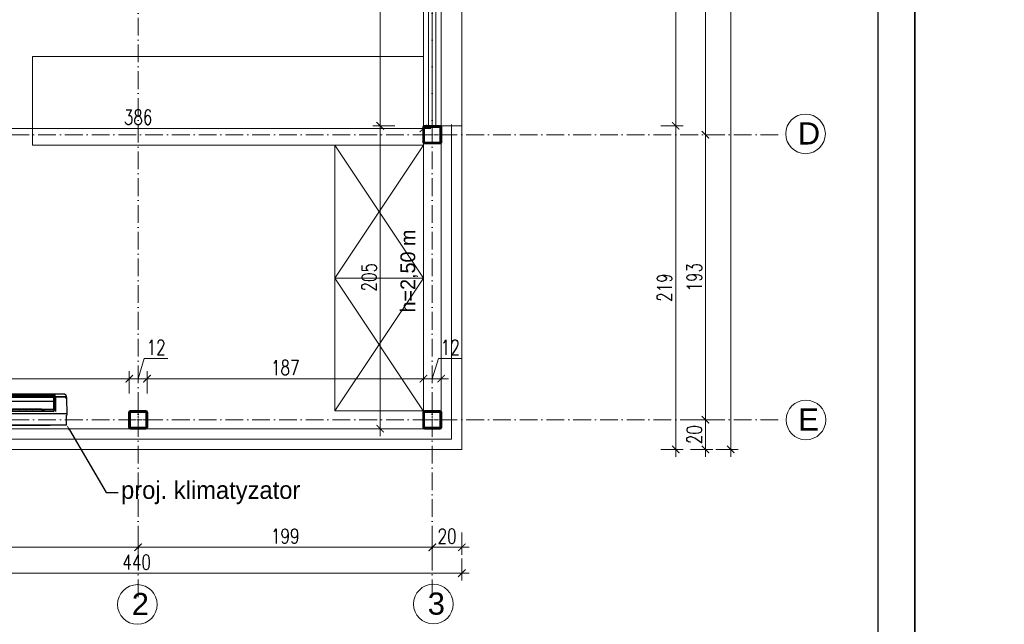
# Model space of a CAD drawing. Header units: millimetres. Extents: x 0 to 27018, y 10208 to 12867.
# Tile 18 of 25: x 21747 to 22413, y 10555 to 10965. Entities that reach past the tile are written whole.
import ezdxf
from ezdxf import colors
from ezdxf.entities.mleader import LeaderData, LeaderLine
from ezdxf.math import Vec2, Vec3

# ---------------------------------------------------------------- set-up
doc = ezdxf.new("R2010")
doc.units = ezdxf.units.MM
doc.linetypes.add('ACAD_ISO10W100', pattern=[18, 12, -3, 0, -3])
doc.layers.add('0-freon', color=4, linetype='Continuous')
doc.layers.add('Znak północy', color=7, linetype='Continuous')
for name, color, linetype, lineweight in [('izolacja', 191, 'BATTING', 0), ('opis', 241, 'Continuous', 13), ('OPISY', 240, 'Continuous', 18), ('osie', 43, 'ACAD_ISO10W100', 0), ('PRZEKROJOWA', 7, 'Continuous', 40), ('widok', 103, 'Continuous', 20), ('wymiar', 13, 'Continuous', 13)]:
    doc.layers.add(name, color=color, linetype=linetype, lineweight=lineweight)
doc.styles.add('arial CE', font='txt')
doc.styles.add('NOWY 50', font='romans.shx', dxfattribs={"width": 0.75, "height": 10})
doc.linetypes.add('BATTING', pattern='A,0.00254,-2.54,[134,ltypeshp.shx,S=2.54,R=0,X=-2.54,Y=0],-5.08,[134,ltypeshp.shx,S=2.54,R=180,X=2.54,Y=0],-2.54', length=10.16254)
doc.dimstyles.new('NOWY 1DO50', dxfattribs={"dimtxt": 20, "dimasz": 5, "dimexe": 5, "dimexo": 5, "dimgap": 2.5, "dimtad": 1, "dimdec": 0, "dimtxsty": 'NOWY 50', "dimblk": 'ARCHTICK', "dimcen": 1.25, "dimdle": 5, "dimclrd": 256, "dimclre": 256, "dimclrt": 256, "dimadec": 0, "dimazin": 0, "dimtfac": 1, "dimtdec": 0, "dimtmove": 1, "dimatfit": 0, "dimldrblk": 'ARCHTICK', "dimfxl": 10, "dimfxlon": 1, "dimlwd": -1, "dimlwe": -1, "dimarcsym": 0})

# ---------------------------------------------------------------- blocks, each defined once
blk = doc.blocks.new('*U2668')
for points in [[(-51, -60), (51, -60, 0.414214), (60, -51), (60, 51, 0.414214), (51, 60), (-51, 60, 0.414214), (-60, 51), (-60, -51, 0.414214)], [(-48, -54), (48, -54, 0.414214), (54, -48), (54, 48, 0.414214), (48, 54), (-48, 54, 0.414214), (-54, 48), (-54, -48, 0.414214)]]:
    blk.add_lwpolyline(points, format="xyb", close=True)
at = {"layer": 'osie'}
for p, q in [((-64.5, 0), (64.5, 0)), ((0, -62), (0, 62))]:
    blk.add_line(p, q, dxfattribs=at)
blk = doc.blocks.new('_ArchTick')
at = {"color": 0, "linetype": 'ByBlock', "const_width": 0.15}
blk.add_lwpolyline([(-0.5, -0.5), (0.5, 0.5)], dxfattribs=at)
blk = doc.blocks.new('*D2811')
at = {"layer": 'Defpoints', "color": 0}
for p in [(21634.3, 10889.87), (22020.3, 10890.98), (22020.3, 10889.87)]:
    blk.add_point(p, dxfattribs=at)
at = {"layer": 'wymiar'}
for p, q in [((21634.3, 10890.98), (21634.3, 10895.98)), ((22020.3, 10890.98), (22020.3, 10895.98)), ((21629.3, 10890.98), (22025.3, 10890.98))]:
    blk.add_line(p, q, dxfattribs=at)
at = {"layer": 'wymiar', "linetype": 'ByBlock', "xscale": 5, "yscale": 5, "zscale": 5, "rotation": 180}
blk.add_blockref('_ArchTick', (21634.3, 10890.98), dxfattribs=at)
at = {"layer": 'wymiar', "linetype": 'ByBlock', "xscale": 5, "yscale": 5, "zscale": 5}
blk.add_blockref('_ArchTick', (22020.3, 10890.98), dxfattribs=at)
at = {"layer": 'wymiar', "insert": (21827.3, 10898.48), "char_height": 10, "attachment_point": 5, "style": 'NOWY 50'}
blk.add_mtext('386', dxfattribs=at)
blk = doc.blocks.new('*D2812')
at = {"layer": 'Defpoints', "color": 0}
for p in [(22000.08, 11461.7), (21991.07, 10892.7), (22024.34, 10892.7)]:
    blk.add_point(p, dxfattribs=at)
at = {"layer": 'wymiar'}
for p, q in [((21991.07, 11466.7), (21991.07, 10887.7)), ((21995.08, 11461.7), (21986.07, 11461.7)), ((22001.07, 10892.7), (21986.07, 10892.7))]:
    blk.add_line(p, q, dxfattribs=at)
at = {"layer": 'wymiar', "linetype": 'ByBlock', "xscale": 5, "yscale": 5, "zscale": 5}
for p, rotation in [((21991.07, 11461.7), 90), ((21991.07, 10892.7), 270)]:
    blk.add_blockref('_ArchTick', p, dxfattribs=dict(at, rotation=rotation))
at = {"layer": 'wymiar', "insert": (21983.57, 11177.2), "char_height": 10, "attachment_point": 5, "rotation": 90, "style": 'NOWY 50'}
blk.add_mtext('569', dxfattribs=at)
blk = doc.blocks.new('*D2813')
at = {"layer": 'Defpoints', "color": 0}
for p in [(22024.34, 10892.7), (21991.07, 10687.7), (21992.36, 10687.7)]:
    blk.add_point(p, dxfattribs=at)
at = {"layer": 'wymiar'}
for p, q in [((21991.07, 10897.7), (21991.07, 10682.7)), ((22001.07, 10892.7), (21986.07, 10892.7)), ((21991.07, 10687.7), (21986.07, 10687.7))]:
    blk.add_line(p, q, dxfattribs=at)
at = {"layer": 'wymiar', "linetype": 'ByBlock', "xscale": 5, "yscale": 5, "zscale": 5}
for p, rotation in [((21991.07, 10892.7), 90), ((21991.07, 10687.7), 270)]:
    blk.add_blockref('_ArchTick', p, dxfattribs=dict(at, rotation=rotation))
at = {"layer": 'wymiar', "insert": (21983.57, 10790.2), "char_height": 10, "attachment_point": 5, "rotation": 90, "style": 'NOWY 50'}
blk.add_mtext('205', dxfattribs=at)
blk = doc.blocks.new('*D2815')
at = {"layer": 'Defpoints', "color": 0}
for p in [(21821.3, 10721.54), (21634.3, 10696.44), (21821.3, 10695.59)]:
    blk.add_point(p, dxfattribs=at)
at = {"layer": 'wymiar'}
for p, q in [((21634.3, 10711.54), (21634.3, 10726.54)), ((21821.3, 10711.54), (21821.3, 10726.54)), ((21629.3, 10721.54), (21826.3, 10721.54))]:
    blk.add_line(p, q, dxfattribs=at)
at = {"layer": 'wymiar', "linetype": 'ByBlock', "xscale": 5, "yscale": 5, "zscale": 5, "rotation": 180}
blk.add_blockref('_ArchTick', (21634.3, 10721.54), dxfattribs=at)
at = {"layer": 'wymiar', "linetype": 'ByBlock', "xscale": 5, "yscale": 5, "zscale": 5}
blk.add_blockref('_ArchTick', (21821.3, 10721.54), dxfattribs=at)
at = {"layer": 'wymiar', "insert": (21727.8, 10729.04), "char_height": 10, "attachment_point": 5, "style": 'NOWY 50'}
blk.add_mtext('187', dxfattribs=at)
blk = doc.blocks.new('*D2816')
at = {"layer": 'Defpoints', "color": 0}
for p in [(21833.3, 10721.54), (21821.3, 10695.59), (21833.3, 10695.97)]:
    blk.add_point(p, dxfattribs=at)
at = {"layer": 'wymiar'}
for p, q in [((21831.43, 10735.29), (21827.3, 10721.54)), ((21847.5, 10735.29), (21831.43, 10735.29)), ((21821.3, 10711.54), (21821.3, 10726.54)), ((21833.3, 10711.54), (21833.3, 10726.54)), ((21816.3, 10721.54), (21838.3, 10721.54)), ((21821.3, 10721.54), (21816.3, 10721.54)), ((21833.3, 10721.54), (21838.3, 10721.54))]:
    blk.add_line(p, q, dxfattribs=at)
at = {"layer": 'wymiar', "linetype": 'ByBlock', "xscale": 5, "yscale": 5, "zscale": 5}
blk.add_blockref('_ArchTick', (21821.3, 10721.54), dxfattribs=at)
at = {"layer": 'wymiar', "linetype": 'ByBlock', "xscale": 5, "yscale": 5, "zscale": 5, "rotation": 180}
blk.add_blockref('_ArchTick', (21833.3, 10721.54), dxfattribs=at)
at = {"layer": 'wymiar', "insert": (21839.46, 10742.79), "char_height": 10, "attachment_point": 5, "style": 'NOWY 50'}
blk.add_mtext('12', dxfattribs=at)
blk = doc.blocks.new('*D2817')
at = {"layer": 'Defpoints', "color": 0}
for p in [(22020.3, 10721.54), (21833.3, 10695.97), (22020.3, 10695.97)]:
    blk.add_point(p, dxfattribs=at)
at = {"layer": 'wymiar'}
for p, q in [((21833.3, 10711.54), (21833.3, 10726.54)), ((22020.3, 10711.54), (22020.3, 10726.54)), ((21828.3, 10721.54), (22025.3, 10721.54))]:
    blk.add_line(p, q, dxfattribs=at)
at = {"layer": 'wymiar', "linetype": 'ByBlock', "xscale": 5, "yscale": 5, "zscale": 5, "rotation": 180}
blk.add_blockref('_ArchTick', (21833.3, 10721.54), dxfattribs=at)
at = {"layer": 'wymiar', "linetype": 'ByBlock', "xscale": 5, "yscale": 5, "zscale": 5}
blk.add_blockref('_ArchTick', (22020.3, 10721.54), dxfattribs=at)
at = {"layer": 'wymiar', "insert": (21926.8, 10729.04), "char_height": 10, "attachment_point": 5, "style": 'NOWY 50'}
blk.add_mtext('187', dxfattribs=at)
blk = doc.blocks.new('*D2818')
at = {"layer": 'Defpoints', "color": 0}
for p in [(22032.3, 10721.54), (22020.3, 10695.97), (22032.3, 10696.66)]:
    blk.add_point(p, dxfattribs=at)
at = {"layer": 'wymiar'}
for p, q in [((22030.43, 10735.29), (22026.3, 10721.54)), ((22046.5, 10735.29), (22030.43, 10735.29)), ((22020.3, 10711.54), (22020.3, 10726.54)), ((22032.3, 10711.54), (22032.3, 10726.54)), ((22015.3, 10721.54), (22037.3, 10721.54)), ((22020.3, 10721.54), (22015.3, 10721.54)), ((22032.3, 10721.54), (22037.3, 10721.54))]:
    blk.add_line(p, q, dxfattribs=at)
at = {"layer": 'wymiar', "linetype": 'ByBlock', "xscale": 5, "yscale": 5, "zscale": 5}
blk.add_blockref('_ArchTick', (22020.3, 10721.54), dxfattribs=at)
at = {"layer": 'wymiar', "linetype": 'ByBlock', "xscale": 5, "yscale": 5, "zscale": 5, "rotation": 180}
blk.add_blockref('_ArchTick', (22032.3, 10721.54), dxfattribs=at)
at = {"layer": 'wymiar', "insert": (22038.46, 10742.79), "char_height": 10, "attachment_point": 5, "style": 'NOWY 50'}
blk.add_mtext('12', dxfattribs=at)
blk = doc.blocks.new('*D2819')
at = {"layer": 'Defpoints', "color": 0}
for p in [(21606.3, 10670.65), (22046.3, 10670.65), (22046.3, 10589.9)]:
    blk.add_point(p, dxfattribs=at)
at = {"layer": 'wymiar'}
for p, q in [((21606.3, 10599.9), (21606.3, 10584.9)), ((22046.3, 10599.9), (22046.3, 10584.9)), ((21601.3, 10589.9), (22051.3, 10589.9))]:
    blk.add_line(p, q, dxfattribs=at)
at = {"layer": 'wymiar', "linetype": 'ByBlock', "xscale": 5, "yscale": 5, "zscale": 5, "rotation": 180}
blk.add_blockref('_ArchTick', (21606.3, 10589.9), dxfattribs=at)
at = {"layer": 'wymiar', "linetype": 'ByBlock', "xscale": 5, "yscale": 5, "zscale": 5}
blk.add_blockref('_ArchTick', (22046.3, 10589.9), dxfattribs=at)
at = {"layer": 'wymiar', "insert": (21826.3, 10597.4), "char_height": 10, "attachment_point": 5, "style": 'NOWY 50'}
blk.add_mtext('440', dxfattribs=at)
blk = doc.blocks.new('*D2821')
at = {"layer": 'Defpoints', "color": 0}
for p in [(21827.3, 10636.16), (21628.3, 10616.33), (21827.3, 10607.44)]:
    blk.add_point(p, dxfattribs=at)
at = {"layer": 'wymiar'}
for p, q in [((21628.3, 10611.33), (21628.3, 10602.44)), ((21827.3, 10617.44), (21827.3, 10602.44)), ((21623.3, 10607.44), (21832.3, 10607.44))]:
    blk.add_line(p, q, dxfattribs=at)
at = {"layer": 'wymiar', "linetype": 'ByBlock', "xscale": 5, "yscale": 5, "zscale": 5, "rotation": 180}
blk.add_blockref('_ArchTick', (21628.3, 10607.44), dxfattribs=at)
at = {"layer": 'wymiar', "linetype": 'ByBlock', "xscale": 5, "yscale": 5, "zscale": 5}
blk.add_blockref('_ArchTick', (21827.3, 10607.44), dxfattribs=at)
at = {"layer": 'wymiar', "insert": (21727.8, 10614.94), "char_height": 10, "attachment_point": 5, "style": 'NOWY 50'}
blk.add_mtext('199', dxfattribs=at)
blk = doc.blocks.new('*D2822')
at = {"layer": 'Defpoints', "color": 0}
for p in [(21827.3, 10636.16), (22026.3, 10617.83), (22026.3, 10607.44)]:
    blk.add_point(p, dxfattribs=at)
at = {"layer": 'wymiar'}
for p, q in [((21827.3, 10617.44), (21827.3, 10602.44)), ((22026.3, 10612.83), (22026.3, 10602.44)), ((21822.3, 10607.44), (22031.3, 10607.44))]:
    blk.add_line(p, q, dxfattribs=at)
at = {"layer": 'wymiar', "linetype": 'ByBlock', "xscale": 5, "yscale": 5, "zscale": 5, "rotation": 180}
blk.add_blockref('_ArchTick', (21827.3, 10607.44), dxfattribs=at)
at = {"layer": 'wymiar', "linetype": 'ByBlock', "xscale": 5, "yscale": 5, "zscale": 5}
blk.add_blockref('_ArchTick', (22026.3, 10607.44), dxfattribs=at)
at = {"layer": 'wymiar', "insert": (21926.8, 10614.94), "char_height": 10, "attachment_point": 5, "style": 'NOWY 50'}
blk.add_mtext('199', dxfattribs=at)
blk = doc.blocks.new('*D2823')
at = {"layer": 'Defpoints', "color": 0}
for p in [(22046.3, 10673.7), (22026.3, 10617.83), (22046.3, 10607.44)]:
    blk.add_point(p, dxfattribs=at)
at = {"layer": 'wymiar'}
for p, q in [((22026.3, 10612.83), (22026.3, 10602.44)), ((22046.3, 10617.44), (22046.3, 10602.44)), ((22021.3, 10607.44), (22051.3, 10607.44))]:
    blk.add_line(p, q, dxfattribs=at)
at = {"layer": 'wymiar', "linetype": 'ByBlock', "xscale": 5, "yscale": 5, "zscale": 5, "rotation": 180}
blk.add_blockref('_ArchTick', (22026.3, 10607.44), dxfattribs=at)
at = {"layer": 'wymiar', "linetype": 'ByBlock', "xscale": 5, "yscale": 5, "zscale": 5}
blk.add_blockref('_ArchTick', (22046.3, 10607.44), dxfattribs=at)
at = {"layer": 'wymiar', "insert": (22036.3, 10614.94), "char_height": 10, "attachment_point": 5, "style": 'NOWY 50'}
blk.add_mtext('20', dxfattribs=at)
blk = doc.blocks.new('*D2839')
at = {"layer": 'Defpoints', "color": 0}
for p in [(22033.15, 11473.7), (22033.15, 10673.7), (22228.19, 10673.7)]:
    blk.add_point(p, dxfattribs=at)
at = {"layer": 'wymiar'}
for p, q in [((22228.19, 11478.7), (22228.19, 10668.7)), ((22218.19, 11473.7), (22233.19, 11473.7)), ((22218.19, 10673.7), (22233.19, 10673.7))]:
    blk.add_line(p, q, dxfattribs=at)
at = {"layer": 'wymiar', "linetype": 'ByBlock', "xscale": 5, "yscale": 5, "zscale": 5}
for p, rotation in [((22228.19, 11473.7), 90), ((22228.19, 10673.7), 270)]:
    blk.add_blockref('_ArchTick', p, dxfattribs=dict(at, rotation=rotation))
at = {"layer": 'wymiar', "insert": (22220.69, 11073.7), "char_height": 10, "attachment_point": 5, "rotation": 90, "style": 'NOWY 50'}
blk.add_mtext('800', dxfattribs=at)
blk = doc.blocks.new('*D2850')
at = {"layer": 'Defpoints', "color": 0}
for p in [(22198.24, 11082.7), (22208.29, 10886.7), (22211.07, 10886.7)]:
    blk.add_point(p, dxfattribs=at)
at = {"layer": 'wymiar'}
for p, q in [((22211.07, 11087.7), (22211.07, 10881.7)), ((22203.24, 11082.7), (22216.07, 11082.7)), ((22211.07, 10886.7), (22216.07, 10886.7))]:
    blk.add_line(p, q, dxfattribs=at)
at = {"layer": 'wymiar', "linetype": 'ByBlock', "xscale": 5, "yscale": 5, "zscale": 5}
for p, rotation in [((22211.07, 11082.7), 90), ((22211.07, 10886.7), 270)]:
    blk.add_blockref('_ArchTick', p, dxfattribs=dict(at, rotation=rotation))
at = {"layer": 'wymiar', "insert": (22203.57, 10984.7), "char_height": 10, "attachment_point": 5, "rotation": 90, "style": 'NOWY 50'}
blk.add_mtext('196', dxfattribs=at)
blk = doc.blocks.new('*D2851')
at = {"layer": 'Defpoints', "color": 0}
for p in [(22208.29, 10886.7), (22195.28, 10693.7), (22211.07, 10693.7)]:
    blk.add_point(p, dxfattribs=at)
at = {"layer": 'wymiar'}
for p, q in [((22211.07, 10891.7), (22211.07, 10688.7)), ((22211.07, 10886.7), (22216.07, 10886.7)), ((22201.07, 10693.7), (22216.07, 10693.7))]:
    blk.add_line(p, q, dxfattribs=at)
at = {"layer": 'wymiar', "linetype": 'ByBlock', "xscale": 5, "yscale": 5, "zscale": 5}
for p, rotation in [((22211.07, 10886.7), 90), ((22211.07, 10693.7), 270)]:
    blk.add_blockref('_ArchTick', p, dxfattribs=dict(at, rotation=rotation))
at = {"layer": 'wymiar', "insert": (22203.57, 10790.2), "char_height": 10, "attachment_point": 5, "rotation": 90, "style": 'NOWY 50'}
blk.add_mtext('193', dxfattribs=at)
blk = doc.blocks.new('*D2852')
at = {"layer": 'Defpoints', "color": 0}
for p in [(22195.28, 10693.7), (22046.3, 10673.7), (22211.07, 10673.7)]:
    blk.add_point(p, dxfattribs=at)
at = {"layer": 'wymiar'}
for p, q in [((22211.07, 10698.7), (22211.07, 10668.7)), ((22201.07, 10693.7), (22216.07, 10693.7)), ((22201.07, 10673.7), (22216.07, 10673.7))]:
    blk.add_line(p, q, dxfattribs=at)
at = {"layer": 'wymiar', "linetype": 'ByBlock', "xscale": 5, "yscale": 5, "zscale": 5}
for p, rotation in [((22211.07, 10693.7), 90), ((22211.07, 10673.7), 270)]:
    blk.add_blockref('_ArchTick', p, dxfattribs=dict(at, rotation=rotation))
at = {"layer": 'wymiar', "insert": (22203.57, 10683.7), "char_height": 10, "attachment_point": 5, "rotation": 90, "style": 'NOWY 50'}
blk.add_mtext('20', dxfattribs=at)
blk = doc.blocks.new('*D2860')
at = {"layer": 'Defpoints', "color": 0}
for p in [(22030.48, 11076.7), (0, 10892.7), (22190.95, 10892.7)]:
    blk.add_point(p, dxfattribs=at)
at = {"layer": 'wymiar'}
for p, q in [((22190.95, 11081.7), (22190.95, 10887.7)), ((22180.95, 11076.7), (22195.95, 11076.7)), ((22180.95, 10892.7), (22195.95, 10892.7))]:
    blk.add_line(p, q, dxfattribs=at)
at = {"layer": 'wymiar', "linetype": 'ByBlock', "xscale": 5, "yscale": 5, "zscale": 5}
for p, rotation in [((22190.95, 11076.7), 90), ((22190.95, 10892.7), 270)]:
    blk.add_blockref('_ArchTick', p, dxfattribs=dict(at, rotation=rotation))
at = {"layer": 'wymiar', "insert": (22183.45, 10984.7), "char_height": 10, "attachment_point": 5, "rotation": 90, "style": 'NOWY 50'}
blk.add_mtext('184', dxfattribs=at)
blk = doc.blocks.new('*D2861')
at = {"layer": 'Defpoints', "color": 0}
for p in [(22030.48, 10892.7), (22046.3, 10673.7), (22190.95, 10673.7)]:
    blk.add_point(p, dxfattribs=at)
at = {"layer": 'wymiar'}
for p, q in [((22190.95, 10897.7), (22190.95, 10668.7)), ((22180.95, 10892.7), (22195.95, 10892.7)), ((22180.95, 10673.7), (22195.95, 10673.7))]:
    blk.add_line(p, q, dxfattribs=at)
at = {"layer": 'wymiar', "linetype": 'ByBlock', "xscale": 5, "yscale": 5, "zscale": 5}
for p, rotation in [((22190.95, 10892.7), 90), ((22190.95, 10673.7), 270)]:
    blk.add_blockref('_ArchTick', p, dxfattribs=dict(at, rotation=rotation))
at = {"layer": 'wymiar', "insert": (22183.45, 10783.2), "char_height": 10, "attachment_point": 5, "rotation": 90, "style": 'NOWY 50'}
blk.add_mtext('219', dxfattribs=at)
blk = doc.blocks.new('22')
at = {"linetype": 'Continuous'}
for p, q in [((-268.4, -225), (-268.6, -225)), ((-263.3, -217.4), (-263.1, -217)), ((-192.5, -216.7), (-261.7, -216.7)), ((-261.6, -216.2), (-192.5, -216.2)), ((-192.5, -216.2), (-192.5, -201.1)), ((-192.5, -216.2), (-191.5, -216.6)), ((-192.5, -220.8), (-192.5, -216.7)), ((-192.5, -230.1), (-192.5, -220.8)), ((-192.5, -303.1), (-192.5, -230.1)), ((-191.5, -216.6), (-190.5, -217)), ((-190, -217.8), (-191.1, -217.3)), ((-190.3, -217), (-190.5, -217)), ((-190.3, -217.1), (-190.3, -217)), ((-190.3, -217.1), (-189.8, -217.3)), ((-189.8, -217.8), (-190, -217.8)), ((-189.8, -202.1), (-189.8, -303.1)), ((-189.8, -220.4), (-186.1, -220.4)), ((-189.8, -225), (-188.4, -225)), ((-188.4, -226.7), (-189.8, -226.7)), ((-189.8, -226.8), (-188.4, -226.8)), ((-189.8, -238.6), (-186.9, -238.6)), ((-186.1, -246.9), (-189.8, -246.9)), ((-189.8, -247.5), (-188.5, -268.6)), ((-189.1, -202.8), (-189.3, -203.2)), ((-189.3, -220.2), (-189.3, -203.4)), ((-186.1, -220.2), (-189.3, -220.2)), ((-188.4, -225), (-188.4, -227.9)), ((-188.4, -227.9), (-186.1, -227.9)), ((-187.9, -201.9), (-188.3, -202)), ((-188, -209.8), (474.5, -209.8)), ((-187, -238.6), (-187, -237.1)), ((-187, -245.2), (-187, -243.9)), ((-186.6, -236.6), (-186.1, -236.6)), ((-186.1, -238.6), (-186.6, -238.6)), ((-186.1, -243.5), (-186.6, -243.5)), ((-186.6, -245.7), (-186.1, -245.7)), ((-186.6, -247.1), (-186.1, -247.1)), ((-186.1, -300.5), (-186.1, -219.1)), ((-186.1, -247.5), (-186.1, -247.4)), ((472.6, -247.4), (-186.1, -247.4)), ((-186, -218.9), (472.5, -218.9)), ((467.2, -201.3), (-180.7, -201.3)), ((-178.9, -200), (465.4, -200)), ((103.5, -204.4), (103.5, -201.5)), ((171.5, -204.4), (103.5, -204.4)), ((143.3, -215.9), (143.3, -218.9)), ((143.3, -215.9), (143.3, -218.9)), ((171.5, -201.5), (171.5, -204.4)), ((472.6, -247.4), (472.7, -247.5)), ((472.7, -300.5), (472.7, -219.1)), ((475.9, -220.2), (472.7, -220.2)), ((472.7, -220.4), (476.3, -220.4)), ((472.7, -227.9), (475, -227.9)), ((473.2, -238.4), (472.7, -238.4)), ((472.7, -240.3), (473.2, -240.3)), ((472.7, -242.9), (473.2, -242.8)), ((473.2, -245), (472.7, -245)), ((472.7, -245.2), (476.3, -245.2)), ((473.2, -246), (472.7, -246)), ((474, -201.8), (473.4, -201.7)), ((473.6, -238.9), (473.6, -240.3)), ((473.6, -240.3), (476.3, -240.3)), ((473.6, -243.3), (473.6, -244.6)), ((473.6, -245.2), (473.6, -245.5)), ((474.4, -201.9), (474, -201.8)), ((475, -225), (476.3, -225)), ((475, -227.9), (475, -225)), ((476.3, -226.7), (475, -226.7)), ((476.3, -226.8), (475, -226.8)), ((476.3, -246.2), (475, -268.6)), ((475.9, -203.2), (475.7, -202.7)), ((475.9, -203.4), (475.9, -218)), ((475.9, -220.2), (475.9, -219.1)), ((476.3, -303.1), (476.3, -202.1)), ((476.5, -217.8), (476.3, -217.8)), ((478.9, -216.3), (479.1, -216.2)), ((479.1, -201.1), (479.1, -216.2)), ((479.1, -216.2), (548.2, -216.2)), ((548.3, -216.7), (479.1, -216.7)), ((479.1, -216.7), (479.1, -220.8)), ((479.1, -220.8), (479.1, -230.1)), ((479.1, -230.1), (479.1, -240.4)), ((479.1, -240.4), (479.1, -245.1)), ((479.1, -245.1), (479.1, -274)), ((483.3, -215.7), (483.3, -315.5)), ((549.6, -217), (549.9, -217.4)), ((556, -208.5), (553.2, -205.9)), ((555.2, -225), (555, -225)), ((555.3, -225.4), (555.1, -225.2)), ((555.2, -225.4), (555.2, -204.3)), ((555.6, -225.6), (555.3, -225.4)), ((-272.9, -330.4), (-273.2, -330.4)), ((-270.9, -331.3), (-273.2, -331.3)), ((559.8, -331.3), (-273.2, -331.3)), ((-273.2, -331.3), (-273.2, -331.3)), ((-268.7, -330.4), (-272.9, -330.4)), ((-271.3, -330.4), (-271.3, -331.3)), ((559.4, -331.3), (-270.9, -331.3)), ((555.2, -330.4), (-268.7, -330.4)), ((-187, -272.2), (-189.8, -272.3)), ((-187, -280.6), (-189.8, -280.5)), ((-186.1, -268.6), (-188.5, -268.6)), ((-188.4, -272.3), (-188.5, -268.6)), ((-187.5, -289), (-188, -280.6)), ((-187.5, -289), (-186.1, -289)), ((-187, -272.4), (-187, -270.8)), ((-187, -280.4), (-187, -279)), ((-186.6, -270.3), (-186.1, -270.3)), ((-186.1, -272.5), (-186.6, -272.5)), ((-186.1, -278.6), (-186.6, -278.6)), ((-186.6, -280.8), (-186.1, -280.8)), ((-186.1, -300.5), (472.7, -300.5)), ((467.2, -312.2), (-180.7, -312.2)), ((467.2, -314.9), (-180.7, -314.9)), ((-145.6, -300.5), (-145.6, -312.2)), ((-145.6, -302.4), (-127.4, -302.4)), ((-145.6, -303.4), (-127.4, -303.4)), ((-144.7, -303.4), (-144.7, -312.2)), ((-144.7, -303.4), (-144.7, -312.2)), ((-127.4, -300.5), (-127.4, -303.4)), ((-68.3, -300.8), (-127.4, -300.8)), ((-68.3, -302.3), (-68.3, -300.5)), ((-65.6, -302.3), (-68.3, -302.3)), ((-65.6, -300.5), (-65.6, -302.3)), ((-22.8, -300.8), (-65.6, -300.8)), ((-22.8, -302.3), (-22.8, -300.5)), ((-20.1, -302.3), (-22.8, -302.3)), ((-20.1, -300.5), (-20.1, -302.3)), ((22.7, -300.8), (-20.1, -300.8)), ((22.7, -302.3), (22.7, -300.5)), ((25.4, -302.3), (22.7, -302.3)), ((25.4, -300.5), (25.4, -302.3)), ((68.2, -300.8), (25.4, -300.8)), ((68.2, -302.3), (68.2, -300.5)), ((70.9, -302.3), (68.2, -302.3)), ((70.9, -300.5), (70.9, -302.3)), ((131, -300.8), (70.9, -300.8)), ((131, -300.5), (131, -312.2)), ((134.6, -300.5), (134.6, -312.2)), ((191.1, -300.8), (134.6, -300.8)), ((191.1, -302.3), (191.1, -300.5)), ((191.1, -302.3), (193.8, -302.3)), ((193.8, -300.5), (193.8, -302.3)), ((236.6, -300.8), (193.8, -300.8)), ((236.6, -302.3), (236.6, -300.5)), ((236.6, -302.3), (239.3, -302.3)), ((239.3, -300.5), (239.3, -302.3)), ((282.1, -300.8), (239.3, -300.8)), ((282.1, -302.3), (282.1, -300.5)), ((282.1, -302.3), (284.8, -302.3)), ((284.8, -300.5), (284.8, -302.3)), ((327.6, -300.8), (284.8, -300.8)), ((327.6, -302.3), (327.6, -300.5)), ((327.6, -302.3), (330.3, -302.3)), ((330.3, -300.5), (330.3, -302.3)), ((389.4, -300.8), (330.3, -300.8)), ((389.4, -303.4), (389.4, -300.5)), ((389.4, -302.4), (407.6, -302.4)), ((407.6, -303.4), (389.4, -303.4)), ((406.7, -312.2), (406.7, -303.4)), ((406.7, -312.2), (406.7, -303.4)), ((407.6, -312.2), (407.6, -300.5)), ((475, -268.6), (472.7, -268.6)), ((473.2, -272.1), (472.7, -272.1)), ((472.7, -274.2), (473.2, -274.2)), ((472.7, -277.5), (473.2, -277.5)), ((473.2, -279.6), (472.7, -279.6)), ((472.7, -289), (473.9, -289)), ((473.6, -272.5), (473.6, -274)), ((476.3, -274), (473.6, -273.9)), ((473.6, -277.9), (473.6, -279.2)), ((473.6, -278.9), (476.3, -278.8)), ((475, -268.6), (474.7, -274)), ((479.1, -274), (479.1, -278.8)), ((479.1, -278.8), (479.1, -303.1)), ((-182.5, -408), (-182.5, -406.2)), ((-182.5, -408), (-182.5, -406.2)), ((-182.5, -408), (448.5, -408)), ((-182.5, -408), (448.5, -408)), ((-180.7, -406.2), (-180.7, -408)), ((-180.7, -406.2), (-180.7, -408)), ((-177.9, -408), (-177.9, -406.2)), ((-177.9, -408), (-177.9, -406.2)), ((446.3, -408), (446.3, -406.2)), ((446.3, -408), (446.3, -406.2)), ((448.5, -408), (448.5, -406.2)), ((448.5, -408), (448.5, -406.2))]:
    blk.add_line(p, q, dxfattribs=at)
for points in [[(545.5, -198.7), (545.1, -198.4), (544.5, -198.2), (544.3, -198.2)], [(-188.3, -202), (-188.7, -202.3), (-189.1, -202.8)], [(-186.8, -201.7), (-187.4, -201.8), (-187.9, -201.9)], [(-180.7, -201.5), (-181.1, -201.5), (-182.3, -201.5), (-183.4, -201.5), (-184.5, -201.5), (-185.4, -201.6), (-186.2, -201.7), (-186.8, -201.7)], [(473.4, -201.7), (472.7, -201.7), (471.9, -201.6), (471, -201.5), (470, -201.5), (468.8, -201.5), (467.6, -201.5), (-180.7, -201.5)], [(475.7, -202.7), (475.3, -202.3), (474.8, -202), (474.4, -201.9)]]:
    blk.add_lwpolyline(points, dxfattribs=at)
for centre, radius, start, end in [((-269.2, -227.3), 1.3, 139.28785, 144.93883), ((-503.2, 41.1), 354.9, 311.0569, 311.38617), ((-465.9, -1), 298.5, 311.00253, 311.18378), ((-483, 18.5), 324.4, 311.18332, 311.35189), ((199.6, -545), 567.2, 145.00366, 145.65504), ((176.6, -528.9), 539.1, 144.69921, 144.99858), ((-261.6, -217.6), 1.45, 90.03153, 96.21521), ((-187.7, -212.8), 8.79, 100.5121, 100.89401), ((-187.1, -219.1), 2.22, 169.79285, 180.02474), ((-186.6, -245.2), 0.455, 180, 246.18556), ((473.2, -238.9), 0.456, 77.21734, 89.88697), ((473.2, -238.9), 0.459, 59.55594, 77.28756), ((473.2, -238.9), 0.455, 0, 59.40339), ((474.1, -218.9), 1.81, 25.74006, 31.33932), ((109.9, -528.9), 539.1, 35.00142, 35.30079), ((86.9, -545), 567.2, 34.34496, 34.99634), ((769.5, 18.5), 324.4, 228.64811, 228.81668), ((752.5, -1), 298.5, 228.81622, 228.99747), ((554.8, -209.9), 1.82, 1.5, 46.81707), ((-180.7, -303.1), 11.8, 180.00001, 269.99983), ((-180.7, -303.1), 9.1, 180, 270), ((-186.6, -270.7), 0.455, 122.16244, 180), ((-186.6, -270.7), 0.456, 90.02547, 122.13898), ((467.2, -303.1), 11.8, 270.00006, 359.99993), ((467.2, -303.1), 9.1, 270, 0), ((473.2, -279.2), 0.45, 349.39745, 359.93722)]:
    blk.add_arc(centre, radius, start, end, dxfattribs=at)
for points, start_tangent, end_tangent in [([(-270.5, -227.1), (-270.4, -226.8), (-270.3, -226.5)], (0.026177, 0.999657), (0.573865, 0.81895)), ([(-270.1, -226.5), (-270.3, -226.8), (-270.4, -227.1), (-270.5, -227.1)], (-0.754088, -0.656773), (-0.298715, -0.954342)), ([(-270.5, -227.1), (-270.5, -227.4)], (-0.298715, -0.954342), (-0.026177, -0.999657)), ([(-270.2, -226.4), (-270.1, -226.3)], (0.651729, 0.758452), (0.754697, 0.656073)), ([(-264.4, -219.2), (-265, -220), (-266.7, -222.6), (-268.5, -225.2)], (-0.584614, -0.811312), (-0.568269, -0.822843)), ([(-263.2, -217.5), (-264.4, -219.2)], (-0.566503, -0.82406), (-0.584614, -0.811312)), ([(-263.6, -221.2), (-263.5, -220.9), (-263.5, -220.5), (-263.5, -220.2), (-263.4, -219.8), (-263.4, -219.4), (-263.3, -219.1), (-263.3, -218.7), (-263.3, -218.3), (-263.2, -217.9), (-263.2, -217.5)], (0.186218, 0.982509), (0.007316, 0.999973)), ([(-261.7, -216.7), (-262.2, -216.8), (-262.7, -217.1), (-263.2, -217.5)], (-1, 0), (-0.566503, -0.82406)), ([(-263.1, -217), (-262.6, -216.5)], (0.578626, 0.815593), (0.784883, 0.619643)), ([(-262.6, -216.5), (-262.1, -216.3)], (0.784883, 0.619643), (0.939414, 0.342784)), ([(-262.1, -216.3), (-261.8, -216.2)], (0.939414, 0.342784), (0.994178, 0.107751)), ([(-178.9, -200), (-181.3, -200), (-183.8, -200), (-186.2, -200.1), (-188.4, -200.3), (-190.2, -200.4), (-190.9, -200.5), (-191.5, -200.6), (-191.9, -200.7), (-192.2, -200.8), (-192.4, -200.9), (-192.4, -201), (-192.5, -201.1)], (-1, 0), (-0.000042, -1)), ([(-191.1, -217.3), (-192.5, -216.7)], (-0.921816, 0.387628), (-0.922059, 0.387049)), ([(-180.7, -201.3), (-183.5, -201.3), (-186, -201.4), (-188, -201.6), (-189.3, -201.8), (-189.8, -202.1)], (-1, 0), (0, -1)), ([(-189.4, -204.2), (-189.8, -204.5)], (-0.981769, -0.190077), (0, -1)), ([(-189, -218), (-189.2, -218.3), (-189.3, -218.7)], (-0.520613, -0.853793), (-0.177826, -0.984062)), ([(-188, -216.9), (-188.3, -217.2), (-188.7, -217.6), (-189, -218)], (-0.852485, -0.522752), (-0.520613, -0.853793)), ([(-187, -237.1), (-187, -236.8), (-186.8, -236.7)], (0, 1), (0.867316, 0.497758)), ([(-187, -243.9), (-187, -243.7), (-186.8, -243.5)], (0, 1), (0.871512, 0.490374)), ([(-186.6, -247.1), (-186.8, -247.1), (-187, -246.9)], (-1, 0), (-0.495687, 0.868501)), ([(-186.6, -238.6), (-186.7, -238.6), (-186.8, -238.6), (-186.9, -238.6)], (-0.999845, -0.017593), (-0.999848, -0.017452)), ([(-186.8, -236.7), (-186.7, -236.6)], (0.867316, 0.497758), (0.976164, 0.217036)), ([(-186.8, -243.5), (-186.6, -243.5)], (0.871512, 0.490374), (0.999981, -0.006206)), ([(-186.8, -245.6), (-186.6, -245.7)], (0.915018, -0.403414), (0.999998, -0.001754)), ([(-186.7, -236.6), (-186.6, -236.6)], (0.976164, 0.217036), (1, 0.000681)), ([(-186.1, -219.1), (-186.1, -218.9), (-186, -218.9)], (0, 1), (0.999604, -0.028125)), ([(-186.1, -247.4), (-186.1, -247.4), (-185.9, -247.5)], (0.96813, 0.250448), (0.808373, -0.58867)), ([(-186, -218.9), (-185.9, -218.9)], (0.999604, -0.028125), (0.960649, -0.277764)), ([(-185.9, -218.9), (-185.7, -219)], (0.960649, -0.277764), (0.839886, -0.542763)), ([(-185.9, -247.5), (-185.7, -247.6)], (0.808373, -0.58867), (0.761985, -0.647594)), ([(465.4, -200), (467.9, -200), (470.4, -200), (472.8, -200.1), (475, -200.3), (476.7, -200.4), (477.4, -200.5), (478, -200.6), (478.5, -200.7), (478.8, -200.8), (478.9, -200.9), (479, -201), (479.1, -201.1)], (1, 0), (0.000018, -1)), ([(475.9, -201.8), (475.6, -201.8), (474.8, -201.6), (473.8, -201.5), (472.4, -201.4), (470.9, -201.4), (469.2, -201.3), (467.2, -201.3)], (-0.96584, 0.259138), (-1, 0)), ([(472.3, -219), (472.4, -218.9), (472.5, -218.9)], (0.839886, 0.542762), (0.999604, 0.028125)), ([(472.3, -247.6), (472.4, -247.5), (472.6, -247.4)], (0.761985, 0.647594), (0.976162, 0.217044)), ([(472.5, -218.9), (472.6, -218.9)], (0.999604, 0.028125), (0.872646, -0.488353)), ([(472.6, -218.9), (472.7, -219.1)], (0.872646, -0.488353), (0, -1)), ([(472.6, -247.4), (472.6, -247.4), (472.6, -247.4)], (0.976162, 0.217044), (0.968141, -0.250404)), ([(473.4, -240.3), (473.2, -240.3)], (-0.998251, -0.059118), (-0.999832, 0.018355)), ([(473.2, -242.8), (473.4, -242.9), (473.6, -243.1), (473.6, -243.3)], (0.999979, 0.006413), (0, -1)), ([(473.4, -245), (473.2, -245)], (-0.881868, -0.471497), (-0.999997, -0.0026)), ([(473.6, -245.5), (473.6, -245.7), (473.4, -245.9), (473.2, -246), (473.2, -246)], (0, -1), (-0.999997, 0.002608)), ([(473.6, -240.3), (473.6, -240.3), (473.4, -240.3)], (-0.999848, 0.017452), (-0.998251, -0.059118)), ([(473.6, -244.6), (473.6, -244.8), (473.4, -245)], (-0.000002, -1), (-0.881868, -0.471497)), ([(474.5, -216.9), (474.9, -217.2), (475.3, -217.6), (475.6, -218)], (0.852484, -0.522753), (0.520614, -0.853792)), ([(475.9, -219.1), (475.9, -218.7), (475.8, -218.3), (475.7, -218.2)], (0.000014, 1), (-0.434801, 0.900527)), ([(476.3, -202.1), (476.3, -202), (476.2, -201.9), (475.9, -201.8), (475.9, -201.8)], (0, 1), (-0.96584, 0.259138)), ([(476.3, -204.5), (475.9, -204.2), (475.9, -204.2)], (0, 1), (-0.983011, 0.183545)), ([(476.3, -217.3), (477.7, -216.7)], (0.91967, 0.392691), (0.919962, 0.392007)), ([(479.1, -216.7), (477.7, -217.3), (476.5, -217.8)], (-0.922059, -0.387049), (-0.921592, -0.38816)), ([(477.7, -216.7), (478.9, -216.3)], (0.919962, 0.392007), (0.920202, 0.391443)), ([(548.2, -216.2), (548.7, -216.3), (549.2, -216.5)], (1, 0), (0.786089, -0.618113)), ([(549.8, -217.5), (549.3, -217.1), (548.8, -216.8), (548.3, -216.7)], (-0.566503, 0.82406), (-1, 0)), ([(549.2, -216.5), (549.6, -217)], (0.786089, -0.618113), (0.578626, -0.815593)), ([(551, -219.2), (549.8, -217.5)], (-0.584614, 0.811312), (-0.566503, 0.82406)), ([(550.1, -221.2), (550.1, -220.9), (550.1, -220.5), (550, -220.2), (550, -219.8), (549.9, -219.4), (549.9, -219.1), (549.9, -218.7), (549.8, -218.3), (549.8, -217.9), (549.8, -217.5)], (-0.186218, 0.982509), (-0.007316, 0.999973)), ([(555.1, -225.2), (553.3, -222.6), (551.5, -220), (551, -219.2)], (-0.568269, 0.822843), (-0.584614, 0.811312)), ([(556.1, -226.1), (555.6, -225.6)], (-0.75279, 0.658261), (-0.751537, 0.659691)), ([(556.6, -226.5), (556.1, -226.1)], (-0.754088, 0.656773), (-0.75279, 0.658261)), ([(556.6, -226.3), (556.9, -226.5), (557, -226.8)], (0.754697, -0.656073), (0.324905, -0.945747)), ([(556.9, -226.8), (556.6, -226.5)], (-0.573955, 0.818887), (-0.754088, 0.656773)), ([(557, -227.1), (556.9, -226.8)], (-0.325682, 0.945479), (-0.573955, 0.818887)), ([(557.1, -227.4), (557, -227.1)], (-0.026177, 0.999657), (-0.325682, 0.945479)), ([(-187.6, -308.9), (-187.5, -307.1), (-187.5, -303.5)], (0.02259, 0.999745), (0.00092, 1)), ([(-187.5, -303.5), (-187.5, -298.7), (-187.5, -293.8), (-187.5, -289)], (0.00092, 1), (-0.002293, 0.999997)), ([(-186.6, -272.5), (-186.8, -272.5), (-187, -272.4), (-187, -272.4)], (-0.99985, -0.01732), (0, 1)), ([(-187, -279), (-187, -278.8), (-186.8, -278.7)], (0, 1), (0.903159, 0.429306)), ([(-187, -280.4), (-187, -280.7)], (0.000039, -1), (0.577443, -0.816431)), ([(-187, -280.7), (-186.7, -280.8)], (0.577443, -0.816431), (0.957484, -0.288488)), ([(-186.8, -278.7), (-186.6, -278.6)], (0.903159, 0.429306), (0.999931, -0.011782)), ([(-186.7, -280.8), (-186.6, -280.8)], (0.957484, -0.288488), (0.999999, 0.001134)), ([(-185.7, -300), (-185.9, -300.2), (-186.1, -300.4), (-186.1, -300.5)], (-0.708476, -0.705735), (0, -1)), ([(472.7, -300.5), (472.6, -300.4), (472.4, -300.2), (472.3, -300)], (0, 1), (-0.708476, 0.705735)), ([(473.2, -272.1), (473.4, -272.1), (473.6, -272.3)], (1, 0), (0.500028, -0.866009)), ([(473.4, -274.2), (473.2, -274.2)], (-0.973607, -0.22823), (-0.999842, 0.017769)), ([(473.2, -277.5), (473.4, -277.5), (473.6, -277.7), (473.6, -277.9)], (0.999927, 0.012087), (0, -1)), ([(473.2, -279.6), (473.4, -279.6), (473.6, -279.4)], (1, 0), (0.498206, 0.867059)), ([(473.6, -274), (473.6, -274.1), (473.4, -274.2)], (0, -1), (-0.973607, -0.22823)), ([(473.6, -272.3), (473.6, -272.5)], (0.500028, -0.866009), (0, -1)), ([(473.6, -279.4), (473.6, -279.3)], (0.498206, 0.867059), (0.18314, 0.983087)), ([(474.4, -278.9), (474.3, -282.2), (473.9, -289)], (-0.05202, -0.998646), (-0.052128, -0.99864)), ([(473.9, -289), (473.9, -293.8), (473.9, -298.7), (473.9, -303.5)], (0.001695, -0.999999), (0.002225, -0.999998)), ([(473.9, -303.5), (473.9, -307.1), (474, -309.1)], (0.002225, -0.999998), (0.026873, -0.999639))]:
    blk.add_spline(points, degree=3, dxfattribs=dict(at, start_tangent=start_tangent, end_tangent=end_tangent))
at = {"layer": '0-freon', "linetype": 'Continuous'}
for p, q in [((-259, -198.7), (-262.5, -202)), ((544.3, -198.2), (-257.7, -198.2)), ((553.2, -205.9), (545.5, -198.7)), ((-270.5, -227.4), (-273.2, -330.4)), ((-270, -209.8), (-270.5, -226.5)), ((-262.5, -202), (-269.5, -208.5)), ((556.6, -209.8), (557, -226.5)), ((557.1, -227.4), (559.8, -330.4)), ((-273.2, -339.5), (-273.2, -331.3)), ((-273.2, -339.5), (-273.2, -331.3)), ((559.4, -330.4), (555.2, -330.4)), ((557.9, -330.4), (557.9, -331.3)), ((559.8, -330.4), (559.4, -330.4)), ((559.8, -331.3), (559.4, -331.3)), ((559.8, -331.3), (559.8, -339.5)), ((559.8, -331.3), (559.8, -339.5)), ((-271.9, -406.2), (-271.9, -341.3)), ((-271.9, -406.2), (-271.9, -341.3)), ((-268.7, -340.5), (-268.7, -341.3)), ((555.2, -340.5), (555.2, -341.3)), ((558.4, -406.2), (558.4, -341.3)), ((558.4, -406.2), (558.4, -341.3)), ((559.1, -340.4), (559.1, -340.4)), ((559.1, -340.4), (559.1, -340.4)), ((559.1, -340.4), (559.1, -340.4)), ((559.1, -340.4), (559.1, -340.4)), ((-271.9, -406.2), (558.4, -406.2)), ((-271.9, -406.2), (558.4, -406.2))]:
    blk.add_line(p, q, dxfattribs=at)
blk.add_lwpolyline([(-257.7, -198.2), (-257.8, -198.2), (-258.4, -198.3), (-258.8, -198.5), (-259, -198.7)], dxfattribs=at)
for centre, radius, start, end in [((-268.2, -209.9), 1.82, 133.18293, 178.5), ((-272.8, -341.3), 0.91, 0, 74.23166), ((-272.8, -341.3), 0.91, 0, 74.54805), ((559.3, -341.3), 0.91, 106.29291, 179.99997), ((559.3, -341.3), 0.91, 106.29266, 180.00016), ((558.9, -339.5), 0.91, 284.47689, 359.9975), ((558.9, -339.5), 0.91, 284.47689, 359.9975)]:
    blk.add_arc(centre, radius, start, end, dxfattribs=at)
for points, start_tangent, end_tangent in [([(-273.1, -339.9), (-273.2, -339.5)], (-0.421534, 0.906812), (0, 1)), ([(-273.1, -339.9), (-273.2, -339.5)], (-0.434859, 0.900499), (0, 1)), ([(-272.9, -340.2), (-273, -340.1), (-273.1, -339.9)], (-0.773837, 0.633384), (-0.421534, 0.906812)), ([(-272.9, -340.2), (-273, -340.1), (-273.1, -339.9)], (-0.764193, 0.644988), (-0.434859, 0.900499)), ([(-272.5, -340.4), (-272.9, -340.2)], (-0.968246, 0.25), (-0.773837, 0.633384)), ([(-272.5, -340.4), (-272.9, -340.2)], (-0.968246, 0.25), (-0.764193, 0.644988)), ([(559.8, -339.5), (559.7, -339.9)], (0, -1), (-0.414238, -0.910169)), ([(559.8, -339.5), (559.7, -339.9)], (0, -1), (-0.426997, -0.904253))]:
    blk.add_spline(points, degree=3, dxfattribs=dict(at, start_tangent=start_tangent, end_tangent=end_tangent))

msp = doc.modelspace()

# ---------------------------------------------------------------- linework, layer by layer
at = {"layer": 'izolacja', "lineweight": 0, "ltscale": 0.7}
for p, q in [((22039.3, 10680.7), (22039.3, 10893.7)), ((21615.3, 10680.7), (22039.3, 10680.7))]:
    msp.add_line(p, q, dxfattribs=at)
at = {"layer": 'opis', "color": 0}
for centre in [(22278.82, 10887.25), (22279.09, 10693.65), (21826.78, 10568.74), (22027.03, 10569.04)]:
    msp.add_circle(centre, 13.41, dxfattribs=at)
at = {"layer": 'osie'}
for p, q in [((21827.3, 10573.7), (21827.3, 11624.68)), ((22026.3, 10573.7), (22026.3, 11624.68)), ((21506.3, 10886.7), (22265.42, 10886.7)), ((21506.3, 10693.7), (22265.68, 10693.7))]:
    msp.add_line(p, q, dxfattribs=at)
at = {"layer": 'widok'}
msp.add_line((22026.3, 10892.7), (22026.3, 10982.2), dxfattribs=at)
msp.add_lwpolyline([(22023.8, 10892.7), (22023.8, 11076.7), (22028.8, 11076.7), (22028.8, 10892.7), (22023.8, 10892.7)], dxfattribs=at)
at = {"layer": 'wymiar'}
for p, q in [((22032.3, 10687.7), (22032.3, 11473.7)), ((22020.3, 10699.7), (22020.3, 11461.7)), ((22020.3, 10879.7), (22020.3, 10949.7)), ((22020.3, 10939.7), (21755.82, 10939.7)), ((21755.82, 10939.7), (21755.82, 10879.7)), ((22046.3, 10892.7), (22020.3, 10892.7)), ((22046.3, 10673.7), (22046.3, 10892.7)), ((22046.3, 10673.7), (22046.3, 10892.7)), ((22020.3, 10879.7), (21755.82, 10879.7)), ((22020.3, 10879.7), (21960.3, 10879.7)), ((21960.3, 10879.7), (21960.3, 10699.7)), ((22020.3, 10789.7), (21960.3, 10879.7)), ((22020.3, 10879.7), (21960.3, 10789.7)), ((22020.3, 10880.7), (22032.3, 10880.7)), ((22020.3, 10699.7), (22020.3, 10879.7)), ((21960.3, 10789.7), (22020.3, 10789.7)), ((21960.3, 10789.7), (22020.11, 10699.7)), ((21960.3, 10699.7), (22020.3, 10789.7)), ((22020.3, 10699.7), (21960.3, 10699.7)), ((21622.3, 10687.7), (22032.3, 10687.7)), ((21608.3, 10673.7), (22046.3, 10673.7))]:
    msp.add_line(p, q, dxfattribs=at)
for points in [[(21608.3, 11473.7), (22046.3, 11473.7), (22046.3, 10673.7), (21608.3, 10673.7)], [(22020.3, 10892.7), (22032.3, 10892.7), (22032.3, 10880.7), (22020.3, 10880.7)], [(21960.3, 10879.7), (22020.3, 10879.7), (22020.3, 10789.7), (21960.3, 10789.7)], [(21821.3, 10699.7), (21833.3, 10699.7), (21833.3, 10687.7), (21821.3, 10687.7)], [(22020.3, 10699.7), (22032.3, 10699.7), (22032.3, 10687.7), (22020.3, 10687.7)]]:
    msp.add_lwpolyline(points, close=True, dxfattribs=at)
at = {"layer": 'Znak północy', "ltscale": 10}
for points in [[(21303.15, 11692.7), (22352.77, 11692.7), (22352.77, 10208.35), (21303.15, 10208.35)], [(22352.77, 11692.7), (23402.4, 11692.7), (23402.4, 10208.35), (22352.77, 10208.35)], [(21428.15, 11667.7), (22327.77, 11667.7), (22327.77, 10233.35), (21428.15, 10233.35)]]:
    msp.add_lwpolyline(points, close=True, dxfattribs=at)

# ---------------------------------------------------------------- block references
at = {"xscale": 0.1, "yscale": 0.1, "zscale": 0.1}
msp.add_blockref('22', (21723.04, 10730.91), dxfattribs=at)
at = {"layer": 'PRZEKROJOWA', "xscale": -0.1, "yscale": 0.1, "zscale": 0.1, "rotation": 89.99999999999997}
for p in [(22026.3, 10886.7), (21827.3, 10693.7), (22026.3, 10693.7)]:
    msp.add_blockref('*U2668', p, dxfattribs=at)

# ---------------------------------------------------------------- texts
at = {"layer": 'opis', "color": 0, "char_height": 15, "attachment_point": 1, "style": 'arial CE'}
for s, insert in [('{\\fArial|b0|i0|c238|p34;\\C7;D }', (22273.56, 10895.06)), ('{\\fArial|b0|i0|c238|p34;\\C7;E }', (22273.83, 10701.45)), ('{\\fArial|b0|i0|c238|p34;\\C7;2 }', (21822.95, 10576.55)), ('{\\fArial|b0|i0|c238|p34;\\C7;3 }', (22023.2, 10576.84))]:
    msp.add_mtext(s, dxfattribs=dict(at, insert=insert))
at = {"layer": 'OPISY', "insert": (22004.76, 10766.38), "char_height": 10, "attachment_point": 1, "rotation": 90}
msp.add_mtext_dynamic_manual_height_columns('h=2,50 m', width=334.8217, gutter_width=12.5, heights=[0], dxfattribs=at)

# ---------------------------------------------------------------- dimensions: what is measured, and where the dimension line sits
at = {"layer": 'wymiar'}
for base, p1, p2, picture, middle in [((22228.19, 10673.7), (22033.15, 11473.7), (22033.15, 10673.7), '*D2839', (22220.69, 11073.7)), ((21991.07, 10892.7), (22000.08, 11461.7), (22024.34, 10892.7), '*D2812', (21983.57, 11177.2)), ((22211.07, 10886.7), (22198.24, 11082.7), (22208.29, 10886.7), '*D2850', (22203.57, 10984.7)), ((22190.95, 10892.7), (22030.48, 11076.7), (0, 10892.7), '*D2860', (22183.45, 10984.7)), ((21991.07, 10687.7), (22024.34, 10892.7), (21992.36, 10687.7), '*D2813', (21983.57, 10790.2)), ((22190.95, 10673.7), (22030.48, 10892.7), (22046.3, 10673.7), '*D2861', (22183.45, 10783.2)), ((22211.07, 10693.7), (22208.29, 10886.7), (22195.28, 10693.7), '*D2851', (22203.57, 10790.2)), ((22211.07, 10673.7), (22195.28, 10693.7), (22046.3, 10673.7), '*D2852', (22203.57, 10683.7))]:
    dim = msp.add_linear_dim(base=base, p1=p1, p2=p2, angle=90, dimstyle='NOWY 1DO50', dxfattribs=at)
    dim.commit()
    dim.dimension.update_dxf_attribs({"geometry": picture, "text_midpoint": middle})
for base, p1, p2, picture, middle in [((22020.3, 10890.98), (21634.3, 10889.87), (22020.3, 10889.87), '*D2811', (21827.3, 10898.48)), ((21833.3, 10721.54), (21821.3, 10695.59), (21833.3, 10695.97), '*D2816', (21833.93, 10742.79)), ((22032.3, 10721.54), (22020.3, 10695.97), (22032.3, 10696.66), '*D2818', (22032.93, 10742.79)), ((21821.3, 10721.54), (21634.3, 10696.44), (21821.3, 10695.59), '*D2815', (21727.8, 10729.04)), ((22020.3, 10721.54), (21833.3, 10695.97), (22020.3, 10695.97), '*D2817', (21926.8, 10729.04)), ((22046.3, 10607.44), (22026.3, 10617.83), (22046.3, 10673.7), '*D2823', (22036.3, 10614.94)), ((22046.3, 10589.9), (21606.3, 10670.65), (22046.3, 10670.65), '*D2819', (21826.3, 10597.4)), ((21827.3, 10607.44), (21628.3, 10616.33), (21827.3, 10636.16), '*D2821', (21727.8, 10614.94)), ((22026.3, 10607.44), (21827.3, 10636.16), (22026.3, 10617.83), '*D2822', (21926.8, 10614.94))]:
    dim = msp.add_linear_dim(base=base, p1=p1, p2=p2, dimstyle='NOWY 1DO50', dxfattribs=at)
    dim.commit()
    dim.dimension.update_dxf_attribs({"geometry": picture, "text_midpoint": middle})

# ---------------------------------------------------------------- leaders
ml = msp.add_multileader_mtext('Standard', dxfattribs=at)
ml.set_content('proj. klimatyzator')
ml.set_leader_properties()
ml.build(insert=Vec2(0, 0))
ctx = ml.context
ctx.base_point, ctx.char_height, ctx.plane_origin = Vec3(21813.75, 10644.44), 12, Vec3(21778.89, 10690.29)
notes = []
notes.append((ctx, [(0, (1, 1, 0), (21805.75, 10644.44), (1, 0), 8, [(0, [(21778.89, 10690.29)], 0, [])])]))
ctx.mtext.insert, ctx.mtext.flow_direction = Vec3(21815.75, 10652.2), 5
for ctx, leaders in notes:
    for number, flags, end, landing, length, lines in leaders:
        leader = LeaderData()
        leader.index, (leader.has_last_leader_line, leader.has_dogleg_vector, leader.attachment_direction) = number, flags
        leader.last_leader_point, leader.dogleg_vector, leader.dogleg_length = Vec3(end), Vec3(landing), length
        for number, points, colour, breaks in lines:
            line = LeaderLine()
            line.index, line.vertices, line.color, line.breaks = number, Vec3.list(points), colors.encode_raw_color(colour), breaks
            leader.lines.append(line)
        ctx.leaders.append(leader)

doc.saveas('drawing.dxf')
